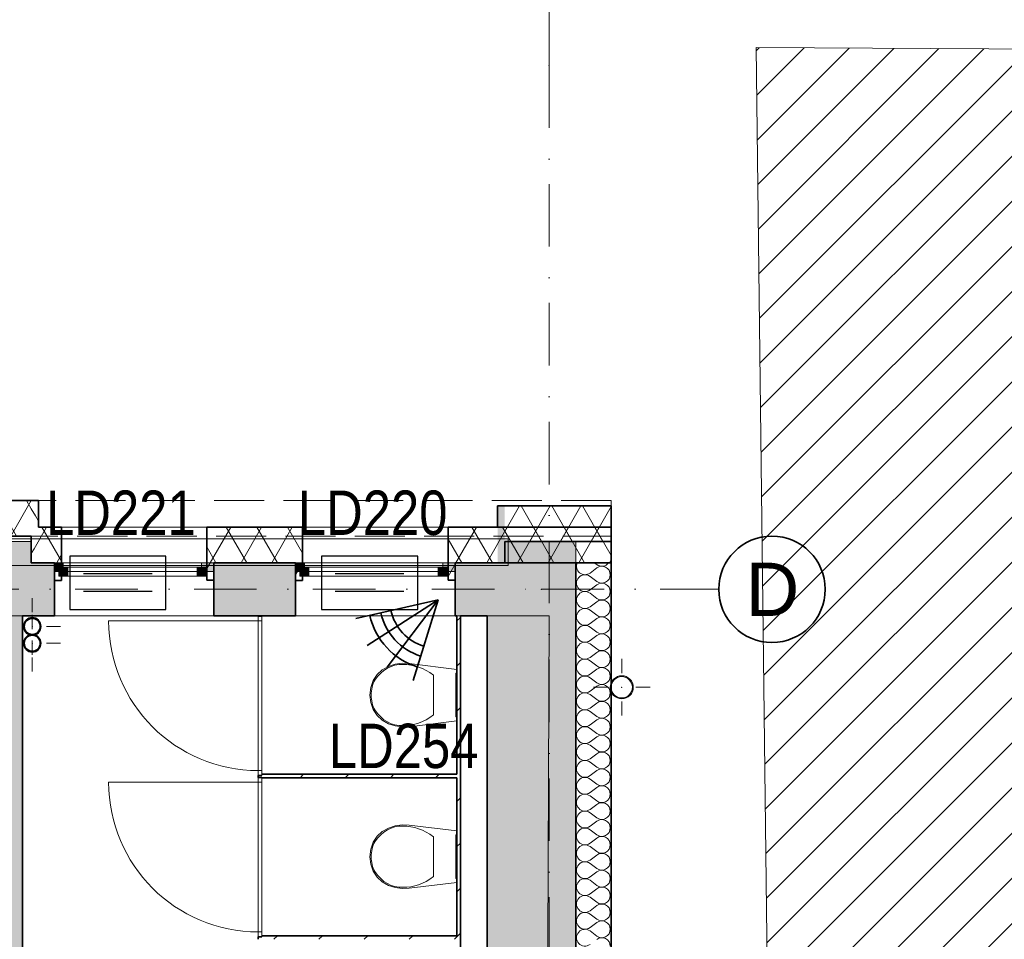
# Model space of a CAD drawing. Header units: millimetres. Extents: x -148444 to 51443, y -4810 to 453290.
# Tile 243 of 256: x 33792 to 39345, y 85133 to 90320. Entities that reach past the tile are written whole.
import ezdxf

# ---------------------------------------------------------------- set-up
doc = ezdxf.new("R2010")
doc.units = ezdxf.units.MM
for name, pattern in [('1', [8, 4, -4]), ('DASHDOTX2', [2, 1, -0.5, 0, -0.5]), ('Krawędzie ukryte', [3.912222, 2.822222, -1.09]), ('Kropki i Kreski', [6.702778, 3.527778, -1.763889, 0, -1.411111])]:
    doc.linetypes.add(name, pattern=pattern)
for name, color, linetype, lineweight in [('!!!SSWiN', 3, 'Continuous', 35), ('!!!SSWiN-opis', 6, 'DASHDOTX2', 18), ('\xa0♦El- odgrom', 30, '1', 35)]:
    doc.layers.add(name, color=color, linetype=linetype, lineweight=lineweight)
for name, color, linetype in [('- A - ocieplenie', 8, 'Continuous'), ('ADT KD', 3, 'Continuous'), ('Drzwi Archicad', 8, 'Continuous'), ('Instalacje - Wod_Kan', 8, 'Continuous'), ('Konstrukcja - Siatka mod', 8, 'Continuous'), ('Konstrukcja - Stropy', 8, 'Continuous'), ('Konstrukcja - Ściany działowe', 8, 'Continuous'), ('Konstrukcja - Ściany nośne wew..P', 8, 'Continuous'), ('Konstrukcja - Ściany zewnętrzne', 8, 'Continuous'), ('Okna Archicada', 8, 'Continuous'), ('PIONY INST', 8, 'Continuous'), ('Wnętrze - Wyposażenie', 8, 'Continuous')]:
    doc.layers.add(name, color=color, linetype=linetype)
doc.styles.add('GENERATED_STYLE_1', font='ARIALN.TTF')
doc.styles.get("Standard").update_dxf_attribs({"font": 'arial.ttf'})
doc.styles.add('STYL_AUTOMATYCZNY_1', font='arial.ttf')
pattern_1 = [(60, (-220940.59, 363284.62), (-129.90381, 75), []), (120, (-220940.59, 363284.62), (129.90381, 75), [])]
pattern_2 = [(45, (-220940.59, 363284.62), (-127.27922, 127.27922), [])]

# ---------------------------------------------------------------- blocks, each defined once
blk = doc.blocks.new('*X9')
at = {"layer": '- A - ocieplenie', "linetype": 'Continuous', "lineweight": 13, "ltscale": 100}
for p, q in [((49922.8, 114690.5), (49936.6, 114680.1)), ((49898.5, 114632.5), (49936.6, 114661.1)), ((49898.5, 114613.4), (49936.6, 114584.9)), ((49898.5, 114537.3), (49936.6, 114565.8)), ((49898.5, 114518.2), (49936.6, 114489.6)), ((49898.5, 114442), (49936.6, 114470.6)), ((49898.5, 114423), (49936.6, 114394.4)), ((49898.5, 114346.8), (49936.6, 114375.4)), ((49898.5, 114327.7), (49936.6, 114299.2)), ((49898.5, 114251.5), (49936.6, 114280.1)), ((49898.5, 114232.5), (49936.6, 114203.9)), ((49898.5, 114156.3), (49936.6, 114184.9)), ((49898.5, 114137.3), (49936.6, 114108.7)), ((49898.5, 114061.1), (49936.6, 114089.6)), ((49898.5, 114042), (49936.6, 114013.4)), ((49898.5, 113965.8), (49936.6, 113994.4)), ((49898.5, 113946.8), (49936.6, 113918.2)), ((49898.5, 113870.6), (49936.6, 113899.2)), ((49898.5, 113851.5), (49936.6, 113823)), ((49898.5, 113775.4), (49936.6, 113803.9)), ((49898.5, 113756.3), (49936.6, 113727.7)), ((49898.5, 113680.1), (49936.6, 113708.7)), ((49898.5, 113661.1), (49936.6, 113632.5)), ((49898.5, 113584.9), (49936.6, 113613.4)), ((49898.5, 113565.8), (49936.6, 113537.3)), ((49898.5, 113489.6), (49936.6, 113518.2)), ((49898.5, 113470.6), (49936.6, 113442)), ((49898.5, 113394.4), (49936.6, 113423)), ((49898.5, 113375.4), (49936.6, 113346.8)), ((49898.5, 113299.2), (49936.6, 113327.7)), ((49898.5, 113280.1), (49936.6, 113251.5)), ((49898.5, 113203.9), (49936.6, 113232.5)), ((49898.5, 113184.9), (49936.6, 113156.3)), ((49898.5, 113108.7), (49936.6, 113137.3)), ((49898.5, 113089.6), (49936.6, 113061.1)), ((49898.5, 113013.4), (49936.6, 113042)), ((49898.5, 112994.4), (49936.6, 112965.8)), ((49898.5, 112918.2), (49936.6, 112946.8)), ((49898.5, 112899.2), (49936.6, 112870.6)), ((49898.5, 112823), (49936.6, 112851.5)), ((49898.5, 112803.9), (49936.6, 112775.4)), ((49898.5, 112727.7), (49936.6, 112756.3)), ((49898.5, 112708.7), (49936.6, 112680.1)), ((49898.5, 112632.5), (49936.6, 112661.1)), ((49898.5, 112613.4), (49936.6, 112584.9))]:
    blk.add_line(p, q, dxfattribs=at)
for centre, start, end in [((49869.9, 114670.6), 155.3271, 306.8699), ((49965.2, 114718.2), 233.1301, 324.369), ((49965.2, 114623), 0, 126.8699), ((49869.9, 114575.4), 53.1301, 306.8699), ((49965.2, 114623), 233.1301, 0), ((49965.2, 114527.7), 0, 126.8699), ((49869.9, 114480.1), 53.1301, 306.8699), ((49965.2, 114527.7), 233.1301, 0), ((49965.2, 114432.5), 0, 126.8699), ((49869.9, 114384.9), 53.1301, 306.8699), ((49965.2, 114432.5), 233.1301, 0), ((49869.9, 114289.6), 53.1301, 306.8699), ((49965.2, 114337.3), 0, 126.8699), ((49965.2, 114337.3), 233.1301, 0), ((49965.2, 114242), 0, 126.8699), ((49869.9, 114194.4), 53.1301, 306.8699), ((49965.2, 114242), 233.1301, 0), ((49965.2, 114146.8), 0, 126.8699), ((49869.9, 114099.2), 53.1301, 306.8699), ((49965.2, 114146.8), 233.1301, 0), ((49965.2, 114051.5), 0, 126.8699), ((49869.9, 114003.9), 53.1301, 306.8699), ((49965.2, 114051.5), 233.1301, 0), ((49965.2, 113956.3), 0, 126.8699), ((49869.9, 113908.7), 53.1301, 306.8699), ((49965.2, 113956.3), 233.1301, 0), ((49965.2, 113861.1), 0, 126.8699), ((49869.9, 113813.4), 53.1301, 306.8699), ((49965.2, 113861.1), 233.1301, 0), ((49965.2, 113765.8), 0, 126.8699), ((49869.9, 113718.2), 53.1301, 306.8699), ((49965.2, 113765.8), 233.1301, 0), ((49869.9, 113623), 53.1301, 306.8699), ((49965.2, 113670.6), 0, 126.8699), ((49965.2, 113670.6), 233.1301, 0), ((49965.2, 113575.4), 0, 126.8699), ((49869.9, 113527.7), 53.1301, 306.8699), ((49965.2, 113575.4), 233.1301, 0), ((49965.2, 113480.1), 0, 126.8699), ((49869.9, 113432.5), 53.1301, 306.8699), ((49965.2, 113480.1), 233.1301, 0), ((49965.2, 113384.9), 0, 126.8699), ((49869.9, 113337.3), 53.1301, 306.8699), ((49965.2, 113384.9), 233.1301, 0), ((49965.2, 113289.6), 0, 126.8699), ((49869.9, 113242), 53.1301, 306.8699), ((49965.2, 113289.6), 233.1301, 0), ((49965.2, 113194.4), 0, 126.8699), ((49869.9, 113146.8), 53.1301, 306.8699), ((49965.2, 113194.4), 233.1301, 0), ((49965.2, 113099.2), 0, 126.8699), ((49869.9, 113051.5), 53.1301, 306.8699), ((49965.2, 113099.2), 233.1301, 0), ((49869.9, 112956.3), 53.1301, 306.8699), ((49965.2, 113003.9), 0, 126.8699), ((49965.2, 113003.9), 233.1301, 0), ((49965.2, 112908.7), 0, 126.8699), ((49869.9, 112861.1), 53.1301, 306.8699), ((49965.2, 112908.7), 233.1301, 0), ((49965.2, 112813.4), 0, 126.8699), ((49869.9, 112765.8), 53.1301, 306.8699), ((49965.2, 112813.4), 233.1301, 0), ((49965.2, 112718.2), 0, 126.8699), ((49869.9, 112670.6), 53.1301, 306.8699), ((49965.2, 112718.2), 233.1301, 0), ((49965.2, 112623), 0, 126.8699), ((49869.9, 112575.4), 53.1301, 306.8699), ((49965.2, 112623), 233.1301, 0), ((49965.2, 112527.7), 0, 126.8699)]:
    blk.add_arc(centre, 47.6, start, end, dxfattribs=at)
blk = doc.blocks.new('Czujka_PIR+AM')
for q in [(82.3, 47.5), (93.6, 16.5), (82.3, -47.5), (93.6, -16.5)]:
    blk.add_line((0, 0), q)
for radius in [79, 54.6, 66.3]:
    blk.add_arc((0, 0), radius, 330, 30)
blk.add_attdef('ADRES', (135.7, -10.4), '', height=22.5)
blk = doc.blocks.new('sswin')
at = {"layer": 'ADT KD', "color": 3}
for p, q in [((542.7, 300.5), (0, 300.5)), ((0, 300.5), (0, 0)), ((542.7, 0), (542.7, 300.5)), ((465, 200.4), (77.7, 200.4)), ((465, 100.2), (77.7, 100.2)), ((0, 0), (542.7, 0))]:
    blk.add_line(p, q, dxfattribs=at)

msp = doc.modelspace()

# ---------------------------------------------------------------- hatches: boundary and pattern name
at = {"layer": '- A - ocieplenie', "linetype": 'Continuous', "lineweight": 13}
h = msp.add_hatch(dxfattribs=at)
h.set_pattern_fill('Izolacja_miękka_0006', color=8, style=0, pattern_type=2)
h.set_pattern_definition(pattern_1)
h.paths.add_polyline_path([(33858, 87606.9), (33458, 87606.9), (33458, 87406.9), (33858, 87406.9)])
h = msp.add_hatch(dxfattribs=at)
h.set_pattern_fill('Izolacja_miękka_0006', color=8, style=0, pattern_type=2)
h.set_pattern_definition(pattern_1)
h.paths.add_polyline_path([(33898, 87606.9), (33858, 87406.9), (33888, 87406.9), (33898, 87456.9)])
h = msp.add_hatch(dxfattribs=at)
h.set_pattern_fill('Izolacja_miękka_0006', color=8, style=0, pattern_type=2)
h.set_pattern_definition(pattern_1)
h.paths.add_polyline_path([(33858, 87606.9), (33858, 87406.9), (33898, 87606.9)])
for points in [[(36488, 87576.9), (36528, 87376.9), (36528, 87576.9)], [(36488, 87376.9), (36528, 87376.9), (36488, 87576.9)], [(36488, 87376.9), (36488, 87256.9), (36528, 87256.9), (36528, 87376.9)]]:
    msp.add_hatch(color=8, dxfattribs=at).paths.add_polyline_path(points)
h = msp.add_hatch(dxfattribs=at)
h.set_pattern_fill('Izolacja_miękka_0006', color=8, style=0, pattern_type=2)
h.set_pattern_definition(pattern_1)
h.paths.add_polyline_path([(36528, 87376.9), (37128.4, 87376.9), (37128.4, 87576.9), (36528, 87576.9)])
h = msp.add_hatch(dxfattribs=at)
h.set_pattern_fill('Izolacja_miękka_0006', color=8, style=0, pattern_type=2)
h.set_pattern_definition(pattern_1)
h.paths.add_polyline_path([(33898, 87456.9), (33858, 87256.9), (34028, 87256.9), (34028, 87456.9)])
h = msp.add_hatch(dxfattribs=at)
h.set_pattern_fill('Izolacja_miękka_0006', color=8, style=0, pattern_type=2)
h.set_pattern_definition(pattern_1)
h.paths.add_polyline_path([(33888, 87406.9), (33858, 87406.9), (33858, 87256.9)])
h = msp.add_hatch(dxfattribs=at)
h.set_pattern_fill('Izolacja_miękka_0006', color=8, style=0, pattern_type=2)
h.set_pattern_definition(pattern_1)
h.paths.add_polyline_path([(34848, 87256.9), (35388, 87256.9), (35388, 87456.9), (34848, 87456.9)])
h = msp.add_hatch(dxfattribs=at)
h.set_pattern_fill('Izolacja_miękka_0006', color=8, style=0, pattern_type=2)
h.set_pattern_definition(pattern_1)
h.paths.add_polyline_path([(36208, 87256.9), (37128, 87256.9), (37128, 87456.9), (36208, 87456.9)])
h = msp.add_hatch(dxfattribs=at)
h.set_pattern_fill('Izolacja_miękka_0006', color=8, style=0, pattern_type=2)
h.set_pattern_definition(pattern_1)
h.paths.add_polyline_path([(33988, 87256.9), (33988, 87156.9), (34028, 87156.9), (34028, 87256.9)])
h = msp.add_hatch(dxfattribs=at)
h.set_pattern_fill('Izolacja_miękka_0006', color=8, style=0, pattern_type=2)
h.set_pattern_definition(pattern_1)
h.paths.add_polyline_path([(34848, 87256.9), (34848, 87158.5), (34888, 87158.5), (34888, 87256.9)])
h = msp.add_hatch(dxfattribs=at)
h.set_pattern_fill('Izolacja_miękka_0006', color=8, style=0, pattern_type=2)
h.set_pattern_definition(pattern_1)
h.paths.add_polyline_path([(35348, 87256.9), (35348, 87156.9), (35388, 87156.9), (35388, 87256.9)])
h = msp.add_hatch(dxfattribs=at)
h.set_pattern_fill('Izolacja_miękka_0006', color=8, style=0, pattern_type=2)
h.set_pattern_definition(pattern_1)
h.paths.add_polyline_path([(36208, 87256.9), (36208, 87158.5), (36248, 87158.5), (36248, 87256.9)])
at = {"linetype": 'Continuous', "lineweight": 15}
h = msp.add_hatch(dxfattribs=at)
h.set_pattern_fill('Bloczki_ceramiczne_0006', color=8, style=0, pattern_type=2)
h.set_pattern_definition(pattern_2)
h.paths.add_polyline_path([(37946.8, 90161.9), (38137, 74173.6), (38277.9, 73976.5), (40899.9, 73970.5), (40899.9, 90145.6)])
at = {"layer": 'Instalacje - Wod_Kan', "linetype": 'Continuous', "lineweight": 13}
h = msp.add_hatch(color=8, dxfattribs=at)
h.paths.add_polyline_path([(37188, 86619.3, 0.414214), (37123, 86554.3, 0.414214), (37188, 86489.3, 0.414214), (37253, 86554.3, 0.414214)])
h.paths.add_polyline_path([(37188, 86614.3, -1), (37188, 86494.3, -1)], flags=0)
at = {"layer": 'Konstrukcja - Ściany działowe', "linetype": 'Continuous', "lineweight": 13}
h = msp.add_hatch(dxfattribs=at)
h.set_pattern_fill('Bloczki_ceramiczne_0006', color=8, style=0, pattern_type=2)
h.set_pattern_definition(pattern_2)
h.paths.add_polyline_path([(36258, 84241.9), (36278, 84241.9), (36278, 86956.9), (36258, 86956.9)])
h = msp.add_hatch(dxfattribs=at)
h.set_pattern_fill('Bloczki_ceramiczne_0006', color=8, style=0, pattern_type=2)
h.set_pattern_definition(pattern_2)
h.paths.add_polyline_path([(36258, 86064.6), (35158, 86064.6), (35158, 86044.6), (36258, 86044.6)])
h = msp.add_hatch(dxfattribs=at)
h.set_pattern_fill('Bloczki_ceramiczne_0006', color=8, style=0, pattern_type=2)
h.set_pattern_definition(pattern_2)
h.paths.add_polyline_path([(36258, 85152.9), (35158, 85152.9), (35158, 85132.9), (36258, 85132.9)])
at = {"layer": 'Konstrukcja - Ściany nośne wew..P', "linetype": 'Continuous', "lineweight": 13}
msp.add_hatch(color=8, dxfattribs=at).paths.add_polyline_path([(33508, 86956.9), (33508, 82006.9), (33808, 82006.9), (33808, 86956.9)])
at = {"layer": 'Konstrukcja - Ściany zewnętrzne', "linetype": 'Continuous', "lineweight": 13}
for points in [[(33458, 87376.9), (33458, 87256.9), (33858, 87256.9), (33858, 87376.9)], [(36928, 87376.9), (36528, 87376.9), (36528, 87256.9), (36928, 87256.9)], [(33463, 87256.9), (33463, 86956.9), (33988, 86956.9), (33988, 87256.9)], [(34888, 87256.9), (34888, 86956.9), (35348, 86956.9), (35348, 87256.9)], [(36248, 87256.9), (36248, 86956.9), (36428, 86956.9), (36428, 87256.9)], [(36928, 74476.9), (36928, 87256.9), (36428, 87256.9), (36428, 74476.9)]]:
    msp.add_hatch(color=8, dxfattribs=at).paths.add_polyline_path(points)
at = {"layer": 'Okna Archicada', "linetype": 'Continuous', "lineweight": 13}
for points in [[(33988, 87206.9), (34013, 87206.9), (34013, 87231.9), (34038, 87231.9), (34038, 87256.9), (33988, 87256.9)], [(34888, 87256.9), (34818, 87256.9), (34818, 87231.9), (34843, 87231.9), (34843, 87206.9), (34888, 87206.9)], [(35348, 87206.9), (35373, 87206.9), (35373, 87231.9), (35398, 87231.9), (35398, 87256.9), (35348, 87256.9)], [(36248, 87256.9), (36178, 87256.9), (36178, 87231.9), (36203, 87231.9), (36203, 87206.9), (36248, 87206.9)], [(34013, 87181.9), (34063, 87181.9), (34063, 87231.9), (34013, 87231.9)], [(34843, 87231.9), (34793, 87231.9), (34793, 87181.9), (34843, 87181.9)], [(35373, 87181.9), (35423, 87181.9), (35423, 87231.9), (35373, 87231.9)], [(36203, 87231.9), (36153, 87231.9), (36153, 87181.9), (36203, 87181.9)]]:
    msp.add_hatch(color=8, dxfattribs=at).paths.add_polyline_path(points)
at = {"layer": 'PIONY INST', "linetype": 'Continuous', "lineweight": 13}
h = msp.add_hatch(color=8, dxfattribs=at)
h.paths.add_polyline_path([(33863.4, 86947.6, 0.414214), (33813.4, 86897.6, 0.414214), (33863.4, 86847.6, 0.414214), (33913.4, 86897.6, 0.414214)])
h.paths.add_polyline_path([(33863.4, 86942.6, -1), (33863.4, 86852.6, -1)], flags=0)
h = msp.add_hatch(color=8, dxfattribs=at)
h.paths.add_polyline_path([(33863.4, 86852.6, 0.414214), (33813.4, 86802.6, 0.414214), (33863.4, 86752.6, 0.414214), (33913.4, 86802.6, 0.414214)])
h.paths.add_polyline_path([(33863.4, 86847.6, -1), (33863.4, 86757.6, -1)], flags=0)

# ---------------------------------------------------------------- linework, layer by layer
at = {"layer": '- A - ocieplenie', "color": 8, "linetype": 'Continuous', "lineweight": 35, "ltscale": 100}
for p, q in [((34028, 87306.9), (34028, 87456.9)), ((34848, 87306.9), (34848, 87456.9)), ((35388, 87306.9), (35388, 87456.9)), ((36208, 87306.9), (36208, 87456.9)), ((34028, 87256.9), (34028, 87306.9)), ((34848, 87256.9), (34848, 87306.9)), ((35388, 87256.9), (35388, 87306.9)), ((36208, 87256.9), (36208, 87306.9))]:
    msp.add_line(p, q, dxfattribs=at)
at = {"layer": '- A - ocieplenie', "color": 8, "linetype": 'Krawędzie ukryte', "lineweight": 20, "ltscale": 100, "flags": 128}
for points in [[(37128, 87606.9), (9388, 87606.9)], [(37128, 87406.9), (37128, 87606.9)], [(27857.7, 87406.9), (37128, 87406.9)]]:
    msp.add_lwpolyline(points, dxfattribs=at)
at = {"layer": '- A - ocieplenie', "color": 8, "linetype": 'Continuous', "lineweight": 35, "ltscale": 100, "flags": 128}
for points in [[(33898, 87606.9), (33418, 87606.9)], [(33898, 87456.9), (33898, 87606.9)], [(36488, 87576.9), (36528, 87576.9)], [(36488, 87456.9), (36488, 87576.9)], [(37128.4, 87576.9), (36528, 87576.9)], [(37128.4, 87376.9), (37128.4, 87576.9)], [(33458, 87406.9), (33858, 87406.9)], [(33858, 87406.9), (33858, 87256.9)], [(34028, 87456.9), (33898, 87456.9)], [(35388, 87456.9), (34848, 87456.9)], [(37128, 87456.9), (36208, 87456.9)], [(37128, 87256.9), (37128, 87456.9)], [(36528, 87376.9), (37128.4, 87376.9)], [(36528, 87256.9), (36528, 87376.9)], [(33858, 87256.9), (33988, 87256.9)], [(33988, 87256.9), (33988, 87156.9)], [(34028, 87156.9), (34028, 87256.9)], [(34848, 87256.9), (34848, 87158.5)], [(34888, 87256.9), (35348, 87256.9)], [(34888, 87158.5), (34888, 87256.9)], [(35348, 87256.9), (35348, 87156.9)], [(35388, 87156.9), (35388, 87256.9)], [(36208, 87256.9), (36208, 87158.5)], [(36248, 87256.9), (37128, 87256.9)], [(36248, 87158.5), (36248, 87256.9)], [(36928, 87256.9), (36928, 74476.9)], [(36928, 87256.9), (37128, 87256.9)], [(37128, 74676.9), (37128, 87256.9)], [(33988, 87156.9), (34028, 87156.9)], [(34848, 87158.5), (34888, 87158.5)], [(35348, 87156.9), (35388, 87156.9)], [(36208, 87158.5), (36248, 87158.5)]]:
    msp.add_lwpolyline(points, dxfattribs=at)
at = {"color": 8, "linetype": 'Continuous', "lineweight": 13, "ltscale": 100, "flags": 128}
msp.add_lwpolyline([(37946.8, 90161.9), (38137, 74173.6), (38277.9, 73976.5), (40899.9, 73970.5), (40899.9, 90145.6)], close=True, dxfattribs=at)
at = {"layer": 'Drzwi Archicad', "color": 8, "linetype": 'Continuous', "lineweight": 13, "ltscale": 100}
for p, q in [((35138, 86928.3), (34294, 86928.3)), ((35158, 86956.3), (35138, 86956.3)), ((35138, 86956.3), (35138, 86928.3)), ((35138, 86928.3), (35158, 86928.3)), ((35138, 86084.3), (35138, 86928.3)), ((35138, 86928.3), (35158, 86928.3)), ((35158, 86916.3), (35158, 86956.3)), ((35158, 86928.3), (35158, 86916.3)), ((35158, 86928.3), (35158, 86084.3)), ((35158, 86084.3), (35138, 86084.3)), ((35138, 86084.3), (35138, 86056.3)), ((35158, 86084.3), (35138, 86084.3)), ((35158, 86096.3), (35158, 86084.3)), ((35158, 86056.3), (35158, 86096.3)), ((35138, 86018.3), (34294, 86018.3)), ((35138, 86056.3), (35158, 86056.3)), ((35158, 86046.3), (35138, 86046.3)), ((35138, 86046.3), (35138, 86018.3)), ((35138, 86018.3), (35158, 86018.3)), ((35138, 85174.3), (35138, 86018.3)), ((35138, 86018.3), (35158, 86018.3)), ((35158, 86006.3), (35158, 86046.3)), ((35158, 86018.3), (35158, 86006.3)), ((35158, 86018.3), (35158, 85174.3)), ((35158, 85186.3), (35158, 85174.3)), ((35158, 85146.3), (35158, 85186.3)), ((35158, 85174.3), (35138, 85174.3)), ((35138, 85174.3), (35138, 85146.3)), ((35158, 85174.3), (35138, 85174.3)), ((35138, 85146.3), (35158, 85146.3))]:
    msp.add_line(p, q, dxfattribs=at)
at = {"layer": 'Drzwi Archicad', "color": 8, "linetype": 'Continuous', "lineweight": 35, "ltscale": 100}
for p, q in [((35138, 86956.3), (35158, 86956.3)), ((35138, 86956.3), (35158, 86956.3)), ((35138, 86056.3), (35158, 86056.3)), ((35138, 86056.3), (35158, 86056.3)), ((35138, 86046.3), (35158, 86046.3)), ((35138, 86046.3), (35158, 86046.3)), ((35138, 85146.3), (35158, 85146.3)), ((35138, 85146.3), (35158, 85146.3))]:
    msp.add_line(p, q, dxfattribs=at)
at = {"layer": 'Drzwi Archicad', "color": 8, "linetype": 'Continuous', "lineweight": 13, "ltscale": 100}
for centre in [(35138, 86928.3), (35138, 86018.3)]:
    msp.add_arc(centre, 844, 180, 270, dxfattribs=at)
at = {"layer": 'Instalacje - Wod_Kan', "color": 8, "linetype": 'Continuous', "lineweight": 0, "ltscale": 100}
for p, q in [((37188, 86634.3), (37188, 86714.3)), ((37108, 86554.3), (37028, 86554.3)), ((37268, 86554.3), (37348, 86554.3)), ((37188, 86474.3), (37188, 86394.3))]:
    msp.add_line(p, q, dxfattribs=at)
at = {"layer": 'Instalacje - Wod_Kan', "color": 8, "linetype": 'Continuous', "lineweight": 20, "ltscale": 100, "flags": 128}
for points in [[(37188, 86619.3, 0.414214), (37123, 86554.3, 0.414214), (37188, 86489.3, 0.414214), (37253, 86554.3, 0.414214)], [(37188, 86614.3, -1), (37188, 86494.3, -1)]]:
    msp.add_lwpolyline(points, format="xyb", close=True, dxfattribs=at)
at = {"layer": 'Instalacje - Wod_Kan', "color": 8, "linetype": 'Continuous', "lineweight": 0, "ltscale": 100}
msp.add_point((37188, 86554.3), dxfattribs=at)
at = {"layer": 'Konstrukcja - Siatka mod', "color": 8, "linetype": 'Kropki i Kreski', "lineweight": 13, "ltscale": 100}
for p, q in [((36778, 90062.8), (36778, 91062.8)), ((36778, 90062.8), (36778, 73098)), ((7290.5, 87106.9), (36735, 87106.9)), ((36735, 87106.9), (37735, 87106.9))]:
    msp.add_line(p, q, dxfattribs=at)
at = {"layer": 'Konstrukcja - Siatka mod', "color": 8, "linetype": 'Continuous', "lineweight": 35, "ltscale": 100}
msp.add_circle((38035, 87106.9), 300, dxfattribs=at)
at = {"layer": 'Konstrukcja - Siatka mod', "color": 8, "linetype": 'Kropki i Kreski', "lineweight": 13, "ltscale": 100}
for p in [(36778, 90062.8), (36778, 90062.8), (36735, 87106.9), (36735, 87106.9)]:
    msp.add_point(p, dxfattribs=at)
at = {"layer": 'Konstrukcja - Stropy', "color": 8, "linetype": 'Continuous', "lineweight": 13, "ltscale": 100, "flags": 128}
msp.add_lwpolyline([(21408, 79526.9), (24708, 79526.9), (24708, 74502.9), (36728, 74476.9), (36778, 86956.9), (9738, 86956.9), (9738, 74326.9), (21408, 74326.9)], close=True, dxfattribs=at)
at = {"layer": 'Konstrukcja - Ściany działowe', "color": 8, "linetype": 'Continuous', "lineweight": 35, "ltscale": 100}
for p, q in [((35138, 86956.3), (35158, 86956.3)), ((35138, 86056.3), (35158, 86056.3)), ((35138, 86046.3), (35158, 86046.3)), ((35138, 85146.3), (35158, 85146.3))]:
    msp.add_line(p, q, dxfattribs=at)
at = {"layer": 'Konstrukcja - Ściany działowe', "color": 8, "linetype": 'Continuous', "lineweight": 35, "ltscale": 100, "flags": 128}
for points in [[(36258, 86956.9), (36258, 86064.6)], [(36278, 84241.9), (36278, 86956.9)], [(35138, 86056.3), (35138, 86046.3)], [(36258, 86064.6), (35158, 86064.6)], [(35158, 86044.6), (36258, 86044.6)], [(36258, 86044.6), (36258, 85152.9)], [(35138, 85146.3), (35138, 85132.9)], [(36258, 85152.9), (35158, 85152.9)]]:
    msp.add_lwpolyline(points, dxfattribs=at)
at = {"layer": 'Konstrukcja - Ściany nośne wew..P', "color": 8, "linetype": 'Continuous', "lineweight": 35, "ltscale": 100, "flags": 128}
msp.add_lwpolyline([(33808, 82006.9), (33808, 86956.9)], dxfattribs=at)
at = {"layer": 'Konstrukcja - Ściany zewnętrzne', "color": 8, "linetype": 'Continuous', "lineweight": 35, "ltscale": 100}
for p, q in [((33988, 87256.9), (33988, 87206.9)), ((34888, 87256.9), (34888, 87206.9)), ((35348, 87256.9), (35348, 87206.9)), ((36248, 87256.9), (36248, 87206.9)), ((33988, 87206.9), (33988, 86956.9)), ((34888, 87206.9), (34888, 86956.9)), ((35348, 87206.9), (35348, 86956.9)), ((36248, 87206.9), (36248, 86956.9))]:
    msp.add_line(p, q, dxfattribs=at)
at = {"layer": 'Konstrukcja - Ściany zewnętrzne', "color": 8, "linetype": 'Continuous', "lineweight": 13, "ltscale": 100, "flags": 128}
msp.add_lwpolyline([(9588, 87391.9), (9588, 87241.9), (36548, 87241.9), (36548, 87391.9)], close=True, dxfattribs=at)
for points in [[(33858, 87256.9), (33858, 87376.9), (33458, 87376.9), (33458, 87256.9)], [(36928, 87256.9), (36928, 87376.9), (36528, 87376.9), (36528, 87256.9)]]:
    msp.add_lwpolyline(points, dxfattribs=at)
at = {"layer": 'Konstrukcja - Ściany zewnętrzne', "color": 8, "linetype": 'Continuous', "lineweight": 35, "ltscale": 100, "flags": 128}
for points in [[(33988, 87256.9), (33858, 87256.9)], [(35348, 87256.9), (34888, 87256.9)], [(36428, 87256.9), (36248, 87256.9)], [(36428, 87256.9), (36528, 87256.9)], [(36928, 74176.9), (36928, 87256.9)], [(33808, 86956.9), (33988, 86956.9)], [(34888, 86956.9), (35348, 86956.9)], [(36248, 86956.9), (36258, 86956.9)], [(36278, 86956.9), (36428, 86956.9)], [(36428, 86956.9), (36428, 82006.9)]]:
    msp.add_lwpolyline(points, dxfattribs=at)
at = {"layer": 'Okna Archicada', "color": 8, "linetype": 'Continuous', "lineweight": 13, "ltscale": 100}
for p, q in [((34848, 87456.9), (34028, 87456.9)), ((36208, 87456.9), (35388, 87456.9)), ((34848, 87256.9), (34028, 87256.9)), ((34818, 87256.9), (34038, 87256.9)), ((36208, 87256.9), (35388, 87256.9)), ((36178, 87256.9), (35398, 87256.9)), ((34063, 87181.9), (34793, 87181.9)), ((35423, 87181.9), (36153, 87181.9))]:
    msp.add_line(p, q, dxfattribs=at)
at = {"layer": 'Okna Archicada', "color": 8, "linetype": 'Continuous', "lineweight": 35, "ltscale": 100}
for p, q in [((34028, 87306.9), (34028, 87456.9)), ((34848, 87306.9), (34848, 87456.9)), ((35388, 87306.9), (35388, 87456.9)), ((36208, 87306.9), (36208, 87456.9)), ((34028, 87256.9), (34028, 87306.9)), ((34848, 87256.9), (34848, 87306.9)), ((35388, 87256.9), (35388, 87306.9)), ((36208, 87256.9), (36208, 87306.9)), ((33988, 87256.9), (33988, 87206.9)), ((33988, 87256.9), (33988, 87206.9)), ((34888, 87256.9), (34888, 87206.9)), ((34888, 87256.9), (34888, 87206.9)), ((35348, 87256.9), (35348, 87206.9)), ((35348, 87256.9), (35348, 87206.9)), ((36248, 87256.9), (36248, 87206.9)), ((36248, 87256.9), (36248, 87206.9)), ((33988, 87206.9), (33988, 86956.9)), ((34888, 87206.9), (34888, 86956.9)), ((35348, 87206.9), (35348, 86956.9)), ((36248, 87206.9), (36248, 86956.9))]:
    msp.add_line(p, q, dxfattribs=at)
at = {"layer": 'Okna Archicada', "color": 8, "linetype": 'Continuous', "lineweight": 18, "ltscale": 100}
for p, q in [((33988, 87256.9), (34888, 87256.9)), ((35348, 87256.9), (36248, 87256.9)), ((33988, 86956.9), (34888, 86956.9)), ((35348, 86956.9), (36248, 86956.9))]:
    msp.add_line(p, q, dxfattribs=at)
at = {"layer": 'Okna Archicada', "color": 8, "linetype": 'Continuous', "lineweight": 20, "ltscale": 100}
for p, q in [((34038, 87256.9), (33988, 87256.9)), ((34038, 87231.9), (34038, 87256.9)), ((34888, 87256.9), (34818, 87256.9)), ((34818, 87256.9), (34818, 87231.9)), ((35398, 87256.9), (35348, 87256.9)), ((35398, 87231.9), (35398, 87256.9)), ((36248, 87256.9), (36178, 87256.9)), ((36178, 87256.9), (36178, 87231.9)), ((33988, 87206.9), (34013, 87206.9)), ((34013, 87206.9), (34013, 87231.9)), ((34013, 87231.9), (34038, 87231.9)), ((34063, 87231.9), (34013, 87231.9)), ((34013, 87231.9), (34013, 87181.9)), ((34013, 87181.9), (34063, 87181.9)), ((34063, 87181.9), (34063, 87231.9)), ((34793, 87231.9), (34063, 87231.9)), ((34063, 87206.9), (34793, 87206.9)), ((34063, 87181.9), (34793, 87181.9)), ((34843, 87231.9), (34793, 87231.9)), ((34793, 87231.9), (34793, 87181.9)), ((34793, 87181.9), (34843, 87181.9)), ((34818, 87231.9), (34843, 87231.9)), ((34843, 87231.9), (34843, 87206.9)), ((34843, 87181.9), (34843, 87231.9)), ((34843, 87206.9), (34888, 87206.9)), ((35348, 87206.9), (35373, 87206.9)), ((35373, 87206.9), (35373, 87231.9)), ((35373, 87231.9), (35398, 87231.9)), ((35423, 87231.9), (35373, 87231.9)), ((35373, 87231.9), (35373, 87181.9)), ((35373, 87181.9), (35423, 87181.9)), ((35423, 87181.9), (35423, 87231.9)), ((36153, 87231.9), (35423, 87231.9)), ((35423, 87206.9), (36153, 87206.9)), ((35423, 87181.9), (36153, 87181.9)), ((36203, 87231.9), (36153, 87231.9)), ((36153, 87231.9), (36153, 87181.9)), ((36153, 87181.9), (36203, 87181.9)), ((36178, 87231.9), (36203, 87231.9)), ((36203, 87231.9), (36203, 87206.9)), ((36203, 87181.9), (36203, 87231.9)), ((36203, 87206.9), (36248, 87206.9))]:
    msp.add_line(p, q, dxfattribs=at)
at = {"layer": 'PIONY INST', "color": 8, "linetype": 'Continuous', "lineweight": 0, "ltscale": 100}
for p, q in [((33863.4, 86977.6), (33863.4, 87057.6)), ((33863.4, 86882.6), (33863.4, 86962.6)), ((33943.4, 86897.6), (34023.4, 86897.6)), ((33863.4, 86817.6), (33863.4, 86737.6)), ((33943.4, 86802.6), (34023.4, 86802.6)), ((33863.4, 86722.6), (33863.4, 86642.6))]:
    msp.add_line(p, q, dxfattribs=at)
at = {"layer": 'PIONY INST', "color": 8, "linetype": 'Continuous', "lineweight": 25, "ltscale": 100, "flags": 128}
for points in [[(33863.4, 86947.6, 0.414214), (33813.4, 86897.6, 0.414214), (33863.4, 86847.6, 0.414214), (33913.4, 86897.6, 0.414214)], [(33863.4, 86852.6, 0.414214), (33813.4, 86802.6, 0.414214), (33863.4, 86752.6, 0.414214), (33913.4, 86802.6, 0.414214)]]:
    msp.add_lwpolyline(points, format="xyb", close=True, dxfattribs=at)
at = {"layer": 'PIONY INST', "color": 8, "linetype": 'Continuous', "lineweight": 35, "ltscale": 100, "flags": 128}
for points in [[(33863.4, 86942.6, -1), (33863.4, 86852.6, -1)], [(33863.4, 86847.6, -1), (33863.4, 86757.6, -1)]]:
    msp.add_lwpolyline(points, format="xyb", close=True, dxfattribs=at)
at = {"layer": 'PIONY INST', "color": 8, "linetype": 'Continuous', "lineweight": 0, "ltscale": 100}
for p in [(33863.4, 86897.6), (33863.4, 86802.6)]:
    msp.add_point(p, dxfattribs=at)
at = {"layer": 'Wnętrze - Wyposażenie', "color": 8, "linetype": 'Continuous', "lineweight": 13, "ltscale": 100}
for p, q in [((36125.5, 86622.6), (36125.5, 86510.5)), ((36125.5, 86510.5), (36125.5, 86398.4)), ((36125.5, 85710.9), (36125.5, 85598.8)), ((36125.5, 85598.8), (36125.5, 85486.7))]:
    msp.add_line(p, q, dxfattribs=at)
at = {"layer": 'Wnętrze - Wyposażenie', "color": 8, "linetype": 'Continuous', "lineweight": 13, "ltscale": 100, "flags": 128}
for points in [[(35910.8, 86336.2), (35872.8, 86349), (35836.8, 86368.6), (35808.3, 86394.9), (35786.5, 86428.9), (35772.8, 86468.3), (35768, 86510.5), (35772.8, 86552.7), (35786.5, 86592.1), (35808.3, 86626.1), (35836.8, 86652.4), (35872.8, 86672), (35910.8, 86684.8), (35950.2, 86690.4), (35989.7, 86688.8), (36258, 86655.5), (36258, 86365.5), (35989.7, 86332.2), (35950.2, 86330.6)], [(36258, 86633.5), (36258, 86387.5), (36253, 86387.5), (36253, 86633.5)], [(35910.8, 85424.5), (35872.8, 85437.3), (35836.8, 85456.9), (35808.3, 85483.2), (35786.5, 85517.2), (35772.8, 85556.6), (35768, 85598.8), (35772.8, 85641), (35786.5, 85680.4), (35808.3, 85714.4), (35836.8, 85740.7), (35872.8, 85760.3), (35910.8, 85773.1), (35950.2, 85778.7), (35989.7, 85777.1), (36258, 85743.8), (36258, 85453.8), (35989.7, 85420.5), (35950.2, 85418.9)], [(36258, 85721.8), (36258, 85475.8), (36253, 85475.8), (36253, 85721.8)]]:
    msp.add_lwpolyline(points, close=True, dxfattribs=at)
at = {"layer": 'Wnętrze - Wyposażenie', "color": 8, "linetype": 'Continuous', "lineweight": 13, "ltscale": 100}
for centre, major_axis, start_param, end_param in [((35942.3, 86418.5), (0, 264.2), 6.227458, 7.128046), ((35961, 86245), (0, 437.4), 5.753783, 6.306803), ((35880.7, 86509.7), (0, 142.5), 0.938292, 1.564935), ((35880.7, 86511.3), (0, 142.5), 1.576657, 2.203301), ((35942.3, 86602.5), (0, 264.2), 2.296735, 3.197324), ((35961, 86776), (0, 437.4), 3.117977, 3.670997), ((35942.3, 85506.8), (0, 264.2), 6.227458, 7.128046), ((35961, 85333.3), (0, 437.4), 5.753783, 6.306803), ((35880.7, 85598), (0, 142.5), 0.938292, 1.564935), ((35880.7, 85599.6), (0, 142.5), 1.576657, 2.203301), ((35942.3, 85690.8), (0, 264.2), 2.296735, 3.197324), ((35961, 85864.3), (0, 437.4), 3.117977, 3.670997)]:
    msp.add_ellipse(centre, major_axis=major_axis, ratio=0.744822, start_param=start_param, end_param=end_param, dxfattribs=at)

# ---------------------------------------------------------------- block references
at = {"layer": '!!!SSWiN', "xscale": -4.999999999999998, "yscale": 5, "zscale": 5, "rotation": 42.69171011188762}
msp.add_blockref('Czujka_PIR+AM', (36152.4, 87046.7), dxfattribs=at)
at = {"color": 8, "linetype": 'Continuous', "lineweight": 20, "ltscale": 100}
msp.add_blockref('*X9', (-12889.6, -27433.6), dxfattribs=at)
at = {"layer": '\xa0♦El- odgrom'}
for p in [(34074.6, 86993.5), (35494.6, 86993.5)]:
    msp.add_blockref('sswin', p, dxfattribs=at)

# ---------------------------------------------------------------- texts
at = {"layer": '!!!SSWiN-opis', "linetype": 'Continuous', "char_height": 250, "width": 152.632, "attachment_point": 2, "line_spacing_factor": 0.7, "style": 'GENERATED_STYLE_1'}
for s, insert in [('\\fArial Narrow|b0|i0;\\A1;LD221', (34362.9, 87663.9)), ('\\fArial Narrow|b0|i0;\\A1;LD220', (35782.9, 87663.9)), ('\\fArial Narrow|b0|i0;\\A1;LD254', (35958, 86348.8))]:
    msp.add_mtext(s, dxfattribs=dict(at, insert=insert))
at = {"layer": 'Konstrukcja - Siatka mod', "color": 8, "linetype": 'Continuous', "lineweight": 13, "insert": (37886.5, 87256.9), "char_height": 300, "attachment_point": 1, "style": 'STYL_AUTOMATYCZNY_1'}
msp.add_mtext('\\A1;{\\pql;\\pt0;\\fArial|b0|i0|c238|p0;\\W1.000000;D}', dxfattribs=at)

doc.saveas('drawing.dxf')
